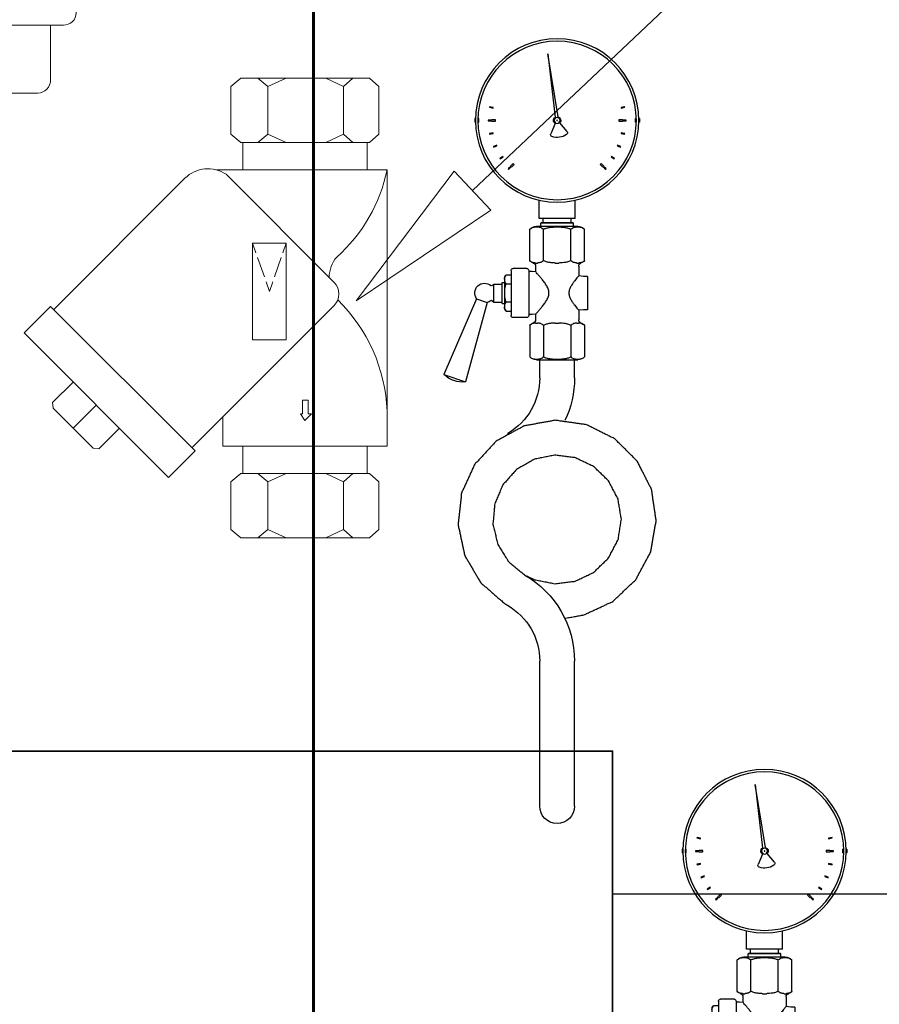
# Model space of a CAD drawing. Header units: centimetres. Extents: x -122 to 72759, y 3298 to 43172.
# Tile 214 of 243: x 31850 to 31884, y 17227 to 17266. Entities that reach past the tile are written whole.
import ezdxf
from ezdxf import colors
from ezdxf.entities.mleader import LeaderData, LeaderLine
from ezdxf.enums import TextEntityAlignment as Align
from ezdxf.lldxf.tags import DXFTag
from ezdxf.math import Vec2, Vec3

# ---------------------------------------------------------------- set-up
doc = ezdxf.new("R2010")
doc.units = ezdxf.units.CM
doc.header["$MEASUREMENT"] = 0
doc.layers.get('0').update_dxf_attribs({"lineweight": 5})
for name, color, linetype, lineweight in [('ARMATURA', 7, 'Continuous', 25), ('CP_DETAL', 33, 'Continuous', 9), ('IS_ARMATURA', 7, 'Continuous', 9), ('IS_ct-p', 30, 'CIEPťO_TECH_POWROT1', 60), ('IS_Text_Odbiornikow_Therm', 7, 'Continuous', 5), ('IS_Zasilanie', 1, 'SOLID', 35)]:
    doc.layers.add(name, color=color, linetype=linetype, lineweight=lineweight)
doc.layers.add('IS_Armatura_Therm', color=7, linetype='SOLID', lineweight=5, true_color=0x000000)
doc.styles.add('CP_ATTR', font='ROMANS.SHX')
doc.styles.add('IS_KS_wewn_opis', font='ARIALN.TTF', dxfattribs={"width": 0.8, "height": 18})
doc.styles.get("Standard").update_dxf_attribs({"font": 'ARIAL.TTF'})
doc.linetypes.add('CIEPťO_TECH_POWROT1', pattern='A,30,-0.0001,["//",Standard,S=8,R=0,X=0,Y=-4],-0.0001,30,-30', length=90.0002)
tags = doc.linetypes.add('SOLID', pattern=[10, 10, 0]).pattern_tags.tags
tags[6:7] = [DXFTag(74, 4), DXFTag(75, 0), DXFTag(340, '0'), DXFTag(46, 0.0), DXFTag(50, 0.0), DXFTag(44, 0.0), DXFTag(45, 0.0)]
tags[4:5] = [DXFTag(74, 4), DXFTag(75, 0), DXFTag(340, '0'), DXFTag(46, 0.0), DXFTag(50, 0.0), DXFTag(44, 0.0), DXFTag(45, 0.0)]

# ---------------------------------------------------------------- blocks, each defined once
blk = doc.blocks.new('G$CCBDD8012')
at = {"layer": 'ARMATURA', "extrusion": (1.22463e-16, 1, 2.22045e-16)}
for p, q in [((-0.055, 33.72), (0.456, 36.816)), ((0.456, 36.816), (0.093, 33.699)), ((-3.313, 34.193), (-3.308, 34.223)), ((-3.308, 34.223), (-3.132, 34.188)), ((3.126, 34.188), (3.301, 34.223)), ((3.301, 34.223), (3.307, 34.193)), ((-3.138, 34.158), (-3.313, 34.193)), ((-3.132, 34.188), (-3.138, 34.158)), ((3.132, 34.158), (3.126, 34.188)), ((3.307, 34.193), (3.132, 34.158)), ((-4.031, 33.638), (-4.031, 33.463)), ((-4.031, 33.638), (-4.002, 33.638)), ((-4.031, 33.463), (-4.002, 33.463)), ((-3.882, 33.638), (-3.844, 33.638)), ((-3.844, 33.463), (-3.882, 33.463)), ((-3.844, 33.463), (-3.844, 33.638)), ((-3.375, 33.565), (-3.197, 33.565)), ((-3.375, 33.535), (-3.375, 33.565)), ((-3.197, 33.535), (-3.375, 33.535)), ((-3.197, 33.58), (-3.018, 33.58)), ((-3.197, 33.565), (-3.197, 33.58)), ((-3.197, 33.52), (-3.197, 33.535)), ((-3.018, 33.52), (-3.197, 33.52)), ((-3.018, 33.58), (-3.018, 33.52)), ((-0.488, 33.004), (-0.138, 33.435)), ((0.094, 33.402), (0.313, 32.891)), ((3.012, 33.58), (3.19, 33.58)), ((3.012, 33.52), (3.012, 33.58)), ((3.19, 33.52), (3.012, 33.52)), ((3.19, 33.58), (3.19, 33.565)), ((3.19, 33.565), (3.369, 33.565)), ((3.19, 33.535), (3.19, 33.52)), ((3.369, 33.535), (3.19, 33.535)), ((3.369, 33.565), (3.369, 33.535)), ((3.837, 33.463), (3.837, 33.638)), ((3.837, 33.638), (3.876, 33.638)), ((3.876, 33.463), (3.837, 33.463)), ((3.996, 33.638), (4.024, 33.638)), ((3.996, 33.463), (4.024, 33.463)), ((4.024, 33.638), (4.024, 33.463)), ((-3.313, 32.907), (-3.138, 32.942)), ((-3.308, 32.878), (-3.313, 32.907)), ((-3.132, 32.912), (-3.308, 32.878)), ((-3.138, 32.942), (-3.132, 32.912)), ((3.126, 32.912), (3.132, 32.942)), ((3.301, 32.878), (3.126, 32.912)), ((3.132, 32.942), (3.307, 32.907)), ((3.307, 32.907), (3.301, 32.878)), ((-3.124, 32.274), (-2.959, 32.342)), ((-2.948, 32.314), (-3.113, 32.246)), ((-2.959, 32.342), (-2.948, 32.314)), ((2.941, 32.314), (2.953, 32.342)), ((3.106, 32.246), (2.941, 32.314)), ((2.953, 32.342), (3.118, 32.274)), ((-3.113, 32.246), (-3.124, 32.274)), ((3.118, 32.274), (3.106, 32.246)), ((-2.815, 31.689), (-2.667, 31.788)), ((-2.799, 31.664), (-2.815, 31.689)), ((-2.65, 31.764), (-2.799, 31.664)), ((-2.667, 31.788), (-2.65, 31.764)), ((-2.283, 31.313), (-2.156, 31.44)), ((-2.114, 31.397), (-2.24, 31.271)), ((-2.156, 31.44), (-2.114, 31.397)), ((2.107, 31.397), (2.15, 31.44)), ((2.234, 31.271), (2.107, 31.397)), ((2.15, 31.44), (2.276, 31.313)), ((2.644, 31.764), (2.66, 31.788)), ((2.792, 31.664), (2.644, 31.764)), ((2.66, 31.788), (2.809, 31.689)), ((2.809, 31.689), (2.792, 31.664)), ((-2.398, 31.176), (-2.272, 31.303)), ((-2.377, 31.155), (-2.398, 31.176)), ((-2.251, 31.281), (-2.377, 31.155)), ((-2.272, 31.303), (-2.283, 31.313)), ((-2.24, 31.271), (-2.251, 31.281)), ((2.244, 31.281), (2.234, 31.271)), ((2.371, 31.155), (2.244, 31.281)), ((2.276, 31.313), (2.265, 31.303)), ((2.265, 31.303), (2.392, 31.176)), ((2.392, 31.176), (2.371, 31.155)), ((-0.883, 28.75), (-0.883, 29.648)), ((-0.877, 29.647), (-0.883, 29.647)), ((0.877, 29.647), (0.871, 29.647)), ((0.877, 28.75), (0.877, 29.648)), ((-0.883, 28.75), (0.877, 28.75)), ((-0.763, 28.559), (-0.803, 28.519)), ((-0.803, 28.519), (0.797, 28.519)), ((-0.803, 28.369), (-0.803, 28.519)), ((0.757, 28.559), (-0.763, 28.559)), ((-0.69, 28.559), (-0.69, 28.75)), ((0.683, 28.559), (0.683, 28.75)), ((0.757, 28.559), (0.797, 28.519)), ((0.797, 28.369), (0.797, 28.519)), ((-1.347, 26.689), (-1.347, 28.225)), ((1.005, 28.369), (-1.011, 28.369)), ((-0.675, 26.689), (-0.675, 28.225)), ((0.669, 26.689), (0.669, 28.225)), ((1.341, 26.689), (1.341, 28.225)), ((-0.966, 26.573), (-1.057, 26.573)), ((0.088, 26.573), (-0.094, 26.573)), ((1.05, 26.573), (0.959, 26.573)), ((-1.059, 26.414), (-1.059, 25.944)), ((1.053, 26.414), (1.053, 26.145)), ((1.053, 26.145), (1.222, 26.161)), ((1.222, 26.161), (1.389, 26.161)), ((1.389, 26.209), (1.389, 24.001)), ((1.485, 26.305), (2.157, 26.305)), ((2.253, 26.209), (2.253, 24.001)), ((-1.491, 25.921), (-1.491, 24.289)), ((-1.491, 25.921), (-1.299, 25.921)), ((-1.299, 25.921), (-1.059, 25.944)), ((2.253, 25.985), (2.493, 25.985)), ((2.253, 25.545), (2.493, 25.545)), ((2.573, 25.785), (2.573, 24.425)), ((2.693, 25.625), (2.573, 25.625)), ((2.693, 24.585), (2.693, 25.625)), ((3.093, 25.545), (2.693, 25.545)), ((3.093, 24.665), (3.093, 25.545)), ((3.186, 25.468), (3.093, 25.545)), ((2.253, 24.665), (2.493, 24.665)), ((2.693, 24.585), (2.573, 24.585)), ((3.093, 24.665), (2.693, 24.665)), ((3.186, 24.742), (3.093, 24.665)), ((3.937, 24.819), (3.429, 24.641)), ((3.429, 24.641), (4.485, 20.755)), ((3.937, 24.819), (5.539, 21.124)), ((-1.491, 24.289), (-1.299, 24.289)), ((-1.299, 24.289), (-1.059, 24.266)), ((-1.059, 24.266), (-1.059, 23.796)), ((2.493, 24.225), (2.253, 24.225)), ((-0.966, 23.637), (-1.057, 23.637)), ((0.088, 23.637), (-0.094, 23.637)), ((1.05, 23.637), (0.959, 23.637)), ((1.053, 24.065), (1.053, 23.796)), ((1.053, 24.065), (1.222, 24.049)), ((1.222, 24.049), (1.389, 24.049)), ((1.485, 23.905), (2.157, 23.905)), ((-1.347, 23.521), (-1.347, 21.985)), ((-0.675, 23.521), (-0.675, 21.985)), ((0.669, 23.521), (0.669, 21.985)), ((1.341, 23.521), (1.341, 21.985)), ((1.005, 21.841), (-1.011, 21.841)), ((-0.855, 20.955), (-0.855, 21.84)), ((0.849, 20.955), (0.849, 21.84)), ((5.539, 21.124), (4.485, 20.755)), ((2.43, 18.226), (2.408, 18.238)), ((-0.852, 0), (-0.852, 7.097)), ((0.852, 0), (0.852, 7.097))]:
    blk.add_line(p, q, dxfattribs=at)
at = {"layer": 'ARMATURA'}
for radius in [4, 3.88, 0.145, 0.0121]:
    blk.add_circle((-0.003, 33.55), radius, dxfattribs=at)
for centre, radius, start, end in [((-0.003, 33.55), 0.178, 106.9664, 220.6581), ((-0.003, 33.55), 0.178, 303.3419, 57.0336), ((-0.411, 32.941), 0.1, 140.8475, 236.2175), ((-0.003, 33.55), 0.833, 236.2175, 287.7825), ((0.221, 32.852), 0.1, 287.7825, 23.1525), ((-1.011, 27.905), 0.464, 90, 136.3972), ((1.005, 27.905), 0.464, 43.6028, 90), ((-1.011, 27.009), 0.464, 223.6028, 249.8935), ((-1.229, 26.414), 0.17, 0, 69.8935), ((1.223, 26.414), 0.17, 110.1065, 180), ((1.005, 27.009), 0.464, 290.1065, 316.3972), ((1.485, 26.209), 0.096, 90, 180), ((2.157, 26.209), 0.096, 0, 90), ((2.283, 25.785), 0.29, 0, 43.6028), ((3.552, 25.105), 0.48, 323.4211, 130.8662), ((3.211, 25.498), 0.04, 230.1944, 310.8662), ((3.211, 24.712), 0.04, 49.1338, 129.8056), ((3.552, 25.105), 0.48, 229.1338, 255.2153), ((2.283, 24.425), 0.29, 316.3972, 0), ((-1.011, 23.201), 0.464, 110.1065, 136.3972), ((-1.229, 23.796), 0.17, 290.1065, 0), ((1.223, 23.796), 0.17, 180, 249.8935), ((1.005, 23.201), 0.464, 43.6028, 69.8935), ((1.485, 24.001), 0.096, 180, 270), ((2.157, 24.001), 0.096, 270, 0), ((-1.011, 22.305), 0.464, 223.6028, 270), ((1.005, 22.305), 0.464, 270, 316.3972), ((3.997, 20.955), 4.852, 180, 205.5504), ((3.997, 20.955), 3.148, 180, 239.6707), ((4.617, 22.115), 1.367, 264.4469, 288.6364), ((4.586, 22.104), 1.367, 290, 314.1895), ((4, 7.097), 4.852, 120, 180), ((4, 7.097), 3.148, 120, 180), ((0, 0), 0.852, 180, 0)]:
    blk.add_arc(centre, radius, start, end, dxfattribs=at)
for points, degree, knots in [([(-0.675, 28.225), (-0.68, 28.23), (-0.686, 28.236), (-0.714, 28.262), (-0.739, 28.279), (-0.792, 28.306), (-0.82, 28.316), (-0.875, 28.33), (-0.903, 28.335), (-0.958, 28.341), (-0.985, 28.342), (-1.037, 28.342), (-1.064, 28.341), (-1.119, 28.335), (-1.147, 28.33), (-1.203, 28.316), (-1.23, 28.306), (-1.283, 28.279), (-1.308, 28.262), (-1.337, 28.236), (-1.342, 28.23), (-1.347, 28.225)], 3, [17.892436, 17.892436, 17.892436, 17.892436, 18.311067, 18.311067, 20.246179, 20.246179, 22.181291, 22.181291, 24.116403, 24.116403, 26.051515, 26.051515, 27.986627, 27.986627, 29.921739, 29.921739, 31.85685, 31.85685, 33.791962, 33.791962, 34.210593, 34.210593, 34.210593, 34.210593]), ([(0.669, 28.225), (0.658, 28.23), (0.648, 28.236), (0.591, 28.262), (0.54, 28.279), (0.435, 28.306), (0.38, 28.316), (0.269, 28.33), (0.213, 28.335), (0.102, 28.341), (0.048, 28.342), (-0.055, 28.342), (-0.109, 28.341), (-0.219, 28.335), (-0.275, 28.33), (-0.386, 28.316), (-0.441, 28.306), (-0.547, 28.279), (-0.597, 28.262), (-0.654, 28.236), (-0.665, 28.23), (-0.675, 28.225)], 3, [17.892436, 17.892436, 17.892436, 17.892436, 18.311067, 18.311067, 20.246179, 20.246179, 22.181291, 22.181291, 24.116403, 24.116403, 26.051515, 26.051515, 27.986627, 27.986627, 29.921739, 29.921739, 31.85685, 31.85685, 33.791962, 33.791962, 34.210593, 34.210593, 34.210593, 34.210593]), ([(1.341, 28.225), (1.336, 28.23), (1.33, 28.236), (1.302, 28.262), (1.277, 28.279), (1.224, 28.306), (1.196, 28.316), (1.141, 28.33), (1.113, 28.335), (1.058, 28.341), (1.031, 28.342), (0.979, 28.342), (0.952, 28.341), (0.897, 28.335), (0.869, 28.33), (0.813, 28.316), (0.786, 28.306), (0.733, 28.279), (0.708, 28.262), (0.679, 28.236), (0.674, 28.23), (0.669, 28.225)], 3, [17.892436, 17.892436, 17.892436, 17.892436, 18.311067, 18.311067, 20.246179, 20.246179, 22.181291, 22.181291, 24.116403, 24.116403, 26.051515, 26.051515, 27.986627, 27.986627, 29.921739, 29.921739, 31.85685, 31.85685, 33.791962, 33.791962, 34.210593, 34.210593, 34.210593, 34.210593]), ([(-1.347, 26.689), (-1.342, 26.684), (-1.337, 26.678), (-1.308, 26.652), (-1.283, 26.635), (-1.23, 26.608), (-1.203, 26.598), (-1.147, 26.584), (-1.119, 26.579), (-1.08, 26.575), (-1.068, 26.574), (-1.057, 26.573)], 3, [-8.159079, -8.159079, -8.159079, -8.159079, -7.740448, -7.740448, -5.805336, -5.805336, -3.870224, -3.870224, -1.935112, -1.935112, -1.11261, -1.11261, -1.11261, -1.11261]), ([(-0.966, 26.573), (-0.954, 26.574), (-0.943, 26.575), (-0.903, 26.579), (-0.875, 26.584), (-0.82, 26.598), (-0.792, 26.608), (-0.739, 26.635), (-0.714, 26.652), (-0.686, 26.678), (-0.68, 26.684), (-0.675, 26.689)], 3, [1.11261, 1.11261, 1.11261, 1.11261, 1.935112, 1.935112, 3.870224, 3.870224, 5.805336, 5.805336, 7.740448, 7.740448, 8.159079, 8.159079, 8.159079, 8.159079]), ([(-0.675, 26.689), (-0.665, 26.684), (-0.654, 26.678), (-0.597, 26.652), (-0.547, 26.635), (-0.441, 26.608), (-0.386, 26.598), (-0.275, 26.584), (-0.219, 26.579), (-0.141, 26.575), (-0.117, 26.574), (-0.094, 26.573)], 3, [-8.159079, -8.159079, -8.159079, -8.159079, -7.740448, -7.740448, -5.805336, -5.805336, -3.870224, -3.870224, -1.935112, -1.935112, -1.11261, -1.11261, -1.11261, -1.11261]), ([(0.088, 26.573), (0.111, 26.574), (0.134, 26.575), (0.213, 26.579), (0.269, 26.584), (0.38, 26.598), (0.435, 26.608), (0.54, 26.635), (0.591, 26.652), (0.648, 26.678), (0.658, 26.684), (0.669, 26.689)], 3, [1.11261, 1.11261, 1.11261, 1.11261, 1.935112, 1.935112, 3.870224, 3.870224, 5.805336, 5.805336, 7.740448, 7.740448, 8.159079, 8.159079, 8.159079, 8.159079]), ([(0.669, 26.689), (0.674, 26.684), (0.679, 26.678), (0.708, 26.652), (0.733, 26.635), (0.786, 26.608), (0.813, 26.598), (0.869, 26.584), (0.897, 26.579), (0.936, 26.575), (0.948, 26.574), (0.959, 26.573)], 3, [-8.159079, -8.159079, -8.159079, -8.159079, -7.740448, -7.740448, -5.805336, -5.805336, -3.870224, -3.870224, -1.935112, -1.935112, -1.11261, -1.11261, -1.11261, -1.11261]), ([(1.05, 26.573), (1.062, 26.574), (1.073, 26.575), (1.113, 26.579), (1.141, 26.584), (1.196, 26.598), (1.224, 26.608), (1.277, 26.635), (1.302, 26.652), (1.33, 26.678), (1.336, 26.684), (1.341, 26.689)], 3, [1.11261, 1.11261, 1.11261, 1.11261, 1.935112, 1.935112, 3.870224, 3.870224, 5.805336, 5.805336, 7.740448, 7.740448, 8.159079, 8.159079, 8.159079, 8.159079]), ([(0.396, 25.105), (0.396, 25.141), (0.4, 25.175), (0.414, 25.243), (0.424, 25.276), (0.449, 25.34), (0.463, 25.372), (0.496, 25.434), (0.513, 25.464), (0.568, 25.554), (0.609, 25.611), (0.689, 25.718), (0.729, 25.769), (0.804, 25.86), (0.842, 25.904), (0.911, 25.985), (0.943, 26.021), (0.996, 26.081), (1.017, 26.105), (1.045, 26.137), (1.053, 26.145), (1.053, 26.145)], 3, [0, 0, 0, 0, 1.333228, 1.333228, 2.666455, 2.666455, 3.999683, 3.999683, 5.33291, 5.33291, 7.999365, 7.999365, 10.66582, 10.66582, 13.343195, 13.343195, 16.020571, 16.020571, 18.697946, 18.697946, 21.375321, 21.375321, 21.375321, 21.375321]), ([(-1.059, 25.944), (-1.059, 25.944), (-1.055, 25.938), (-1.036, 25.916), (-1.022, 25.9), (-0.986, 25.857), (-0.964, 25.831), (-0.916, 25.772), (-0.89, 25.74), (-0.835, 25.669), (-0.805, 25.628), (-0.743, 25.539), (-0.712, 25.49), (-0.655, 25.389), (-0.629, 25.336), (-0.592, 25.224), (-0.58, 25.166), (-0.58, 25.105)], 3, [53.047431, 53.047431, 53.047431, 53.047431, 55.179394, 55.179394, 57.311357, 57.311357, 59.443319, 59.443319, 61.575282, 61.575282, 63.863939, 63.863939, 66.152595, 66.152595, 68.441252, 68.441252, 70.729908, 70.729908, 70.729908, 70.729908]), ([(2.493, 25.545), (2.495, 25.547), (2.496, 25.549), (2.526, 25.582), (2.541, 25.618), (2.554, 25.674), (2.557, 25.693), (2.56, 25.73), (2.561, 25.748), (2.561, 25.782), (2.56, 25.8), (2.557, 25.837), (2.554, 25.856), (2.541, 25.912), (2.526, 25.948), (2.496, 25.981), (2.495, 25.983), (2.493, 25.985)], 3, [11.876112, 11.876112, 11.876112, 11.876112, 12.025974, 12.025974, 14.609373, 14.609373, 15.901072, 15.901072, 17.192772, 17.192772, 18.484471, 18.484471, 19.776171, 19.776171, 22.35957, 22.35957, 22.509431, 22.509431, 22.509431, 22.509431]), ([(2.493, 24.665), (2.495, 24.669), (2.496, 24.672), (2.526, 24.739), (2.541, 24.812), (2.554, 24.923), (2.557, 24.961), (2.56, 25.034), (2.561, 25.071), (2.561, 25.139), (2.56, 25.176), (2.557, 25.249), (2.554, 25.287), (2.541, 25.398), (2.526, 25.471), (2.496, 25.538), (2.495, 25.541), (2.493, 25.545)], 3, [11.876112, 11.876112, 11.876112, 11.876112, 12.025974, 12.025974, 14.609373, 14.609373, 15.901072, 15.901072, 17.192772, 17.192772, 18.484471, 18.484471, 19.776171, 19.776171, 22.35957, 22.35957, 22.509431, 22.509431, 22.509431, 22.509431]), ([(-0.58, 25.105), (-0.58, 25.044), (-0.592, 24.986), (-0.629, 24.874), (-0.655, 24.821), (-0.712, 24.72), (-0.743, 24.672), (-0.805, 24.582), (-0.835, 24.541), (-0.89, 24.47), (-0.916, 24.438), (-0.964, 24.379), (-0.986, 24.353), (-1.022, 24.31), (-1.036, 24.294), (-1.055, 24.272), (-1.059, 24.266), (-1.059, 24.266)], 3, [0, 0, 0, 0, 2.288657, 2.288657, 4.577313, 4.577313, 6.86597, 6.86597, 9.154626, 9.154626, 11.286589, 11.286589, 13.418552, 13.418552, 15.550514, 15.550514, 17.682477, 17.682477, 17.682477, 17.682477]), ([(1.053, 24.065), (1.053, 24.065), (1.045, 24.073), (1.017, 24.105), (0.996, 24.129), (0.943, 24.189), (0.911, 24.225), (0.842, 24.306), (0.804, 24.35), (0.729, 24.442), (0.689, 24.492), (0.609, 24.599), (0.568, 24.656), (0.513, 24.746), (0.496, 24.776), (0.463, 24.838), (0.449, 24.87), (0.424, 24.934), (0.414, 24.967), (0.4, 25.035), (0.396, 25.069), (0.396, 25.105)], 3, [64.125963, 64.125963, 64.125963, 64.125963, 66.803338, 66.803338, 69.480714, 69.480714, 72.158089, 72.158089, 74.835464, 74.835464, 77.501919, 77.501919, 80.168374, 80.168374, 81.501602, 81.501602, 82.834829, 82.834829, 84.168057, 84.168057, 85.501284, 85.501284, 85.501284, 85.501284]), ([(2.493, 24.225), (2.495, 24.227), (2.496, 24.229), (2.526, 24.262), (2.541, 24.298), (2.554, 24.354), (2.557, 24.373), (2.56, 24.41), (2.561, 24.428), (2.561, 24.462), (2.56, 24.48), (2.557, 24.517), (2.554, 24.536), (2.541, 24.592), (2.526, 24.628), (2.496, 24.661), (2.495, 24.663), (2.493, 24.665)], 3, [11.876112, 11.876112, 11.876112, 11.876112, 12.025974, 12.025974, 14.609373, 14.609373, 15.901072, 15.901072, 17.192772, 17.192772, 18.484471, 18.484471, 19.776171, 19.776171, 22.35957, 22.35957, 22.509431, 22.509431, 22.509431, 22.509431]), ([(-1.347, 23.521), (-1.342, 23.526), (-1.337, 23.532), (-1.308, 23.558), (-1.283, 23.575), (-1.23, 23.602), (-1.203, 23.612), (-1.147, 23.626), (-1.119, 23.631), (-1.08, 23.635), (-1.068, 23.636), (-1.057, 23.637)], 3, [-8.159079, -8.159079, -8.159079, -8.159079, -7.740448, -7.740448, -5.805336, -5.805336, -3.870224, -3.870224, -1.935112, -1.935112, -1.11261, -1.11261, -1.11261, -1.11261]), ([(-0.966, 23.637), (-0.954, 23.636), (-0.943, 23.635), (-0.903, 23.631), (-0.875, 23.626), (-0.82, 23.612), (-0.792, 23.602), (-0.739, 23.575), (-0.714, 23.558), (-0.686, 23.532), (-0.68, 23.526), (-0.675, 23.521)], 3, [1.11261, 1.11261, 1.11261, 1.11261, 1.935112, 1.935112, 3.870224, 3.870224, 5.805336, 5.805336, 7.740448, 7.740448, 8.159079, 8.159079, 8.159079, 8.159079]), ([(-0.675, 23.521), (-0.665, 23.526), (-0.654, 23.532), (-0.597, 23.558), (-0.547, 23.575), (-0.441, 23.602), (-0.386, 23.612), (-0.275, 23.626), (-0.219, 23.631), (-0.141, 23.635), (-0.117, 23.636), (-0.094, 23.637)], 3, [-8.159079, -8.159079, -8.159079, -8.159079, -7.740448, -7.740448, -5.805336, -5.805336, -3.870224, -3.870224, -1.935112, -1.935112, -1.11261, -1.11261, -1.11261, -1.11261]), ([(0.088, 23.637), (0.111, 23.636), (0.134, 23.635), (0.213, 23.631), (0.269, 23.626), (0.38, 23.612), (0.435, 23.602), (0.54, 23.575), (0.591, 23.558), (0.648, 23.532), (0.658, 23.526), (0.669, 23.521)], 3, [1.11261, 1.11261, 1.11261, 1.11261, 1.935112, 1.935112, 3.870224, 3.870224, 5.805336, 5.805336, 7.740448, 7.740448, 8.159079, 8.159079, 8.159079, 8.159079]), ([(0.669, 23.521), (0.674, 23.526), (0.679, 23.532), (0.708, 23.558), (0.733, 23.575), (0.786, 23.602), (0.813, 23.612), (0.869, 23.626), (0.897, 23.631), (0.936, 23.635), (0.948, 23.636), (0.959, 23.637)], 3, [-8.159079, -8.159079, -8.159079, -8.159079, -7.740448, -7.740448, -5.805336, -5.805336, -3.870224, -3.870224, -1.935112, -1.935112, -1.11261, -1.11261, -1.11261, -1.11261]), ([(1.05, 23.637), (1.062, 23.636), (1.073, 23.635), (1.113, 23.631), (1.141, 23.626), (1.196, 23.612), (1.224, 23.602), (1.277, 23.575), (1.302, 23.558), (1.33, 23.532), (1.336, 23.526), (1.341, 23.521)], 3, [1.11261, 1.11261, 1.11261, 1.11261, 1.935112, 1.935112, 3.870224, 3.870224, 5.805336, 5.805336, 7.740448, 7.740448, 8.159079, 8.159079, 8.159079, 8.159079]), ([(-0.675, 21.985), (-0.68, 21.98), (-0.686, 21.974), (-0.714, 21.948), (-0.739, 21.931), (-0.792, 21.904), (-0.82, 21.894), (-0.875, 21.88), (-0.903, 21.875), (-0.958, 21.869), (-0.985, 21.868), (-1.037, 21.868), (-1.064, 21.869), (-1.119, 21.875), (-1.147, 21.88), (-1.203, 21.894), (-1.23, 21.904), (-1.283, 21.931), (-1.308, 21.948), (-1.337, 21.974), (-1.342, 21.98), (-1.347, 21.985)], 3, [17.892436, 17.892436, 17.892436, 17.892436, 18.311067, 18.311067, 20.246179, 20.246179, 22.181291, 22.181291, 24.116403, 24.116403, 26.051515, 26.051515, 27.986627, 27.986627, 29.921739, 29.921739, 31.85685, 31.85685, 33.791962, 33.791962, 34.210593, 34.210593, 34.210593, 34.210593]), ([(0.669, 21.985), (0.658, 21.98), (0.648, 21.974), (0.591, 21.948), (0.54, 21.931), (0.435, 21.904), (0.38, 21.894), (0.269, 21.88), (0.213, 21.875), (0.102, 21.869), (0.048, 21.868), (-0.055, 21.868), (-0.109, 21.869), (-0.219, 21.875), (-0.275, 21.88), (-0.386, 21.894), (-0.441, 21.904), (-0.547, 21.931), (-0.597, 21.948), (-0.654, 21.974), (-0.665, 21.98), (-0.675, 21.985)], 3, [17.892436, 17.892436, 17.892436, 17.892436, 18.311067, 18.311067, 20.246179, 20.246179, 22.181291, 22.181291, 24.116403, 24.116403, 26.051515, 26.051515, 27.986627, 27.986627, 29.921739, 29.921739, 31.85685, 31.85685, 33.791962, 33.791962, 34.210593, 34.210593, 34.210593, 34.210593]), ([(1.341, 21.985), (1.336, 21.98), (1.33, 21.974), (1.302, 21.948), (1.277, 21.931), (1.224, 21.904), (1.196, 21.894), (1.141, 21.88), (1.113, 21.875), (1.058, 21.869), (1.031, 21.868), (0.979, 21.868), (0.952, 21.869), (0.897, 21.875), (0.869, 21.88), (0.813, 21.894), (0.786, 21.904), (0.733, 21.931), (0.708, 21.948), (0.679, 21.974), (0.674, 21.98), (0.669, 21.985)], 3, [17.892436, 17.892436, 17.892436, 17.892436, 18.311067, 18.311067, 20.246179, 20.246179, 22.181291, 22.181291, 24.116403, 24.116403, 26.051515, 26.051515, 27.986627, 27.986627, 29.921739, 29.921739, 31.85685, 31.85685, 33.791962, 33.791962, 34.210593, 34.210593, 34.210593, 34.210593]), ([(-0.378, 9.188), (-1.315, 9.355), (-2.72, 10.008), (-3.848, 11.07), (-4.583, 12.434), (-4.852, 13.96), (-4.625, 15.492), (-3.927, 16.875), (-2.829, 17.968), (-1.442, 18.659), (0.092, 18.877), (1.617, 18.6), (2.976, 17.858), (4.032, 16.724), (4.677, 15.316), (4.846, 13.776), (4.52, 12.261), (3.733, 10.926), (2.566, 9.908), (2.426, 9.824)], 1, [16.311933, 16.311933, 17.500334, 19.441114, 21.381894, 23.322674, 25.263454, 27.204235, 29.145015, 31.085795, 33.026575, 34.967355, 36.908135, 38.848916, 40.789696, 42.730476, 44.671256, 46.612036, 48.552816, 50.493596, 50.697783, 50.697783]), ([(1.574, 11.299), (2.367, 11.95), (2.901, 12.804), (3.139, 13.784), (3.054, 14.789), (2.656, 15.715), (1.986, 16.468), (1.112, 16.971), (0.125, 17.171), (-0.876, 17.049), (-1.787, 16.617), (-2.515, 15.92), (-2.984, 15.028), (-3.148, 14.033), (-2.989, 13.038), (-2.523, 12.143), (-1.799, 11.442), (-0.89, 11.006), (0.11, 10.88), (1.099, 11.076), (1.574, 11.299)], 1, [0, 0, 1.289133, 2.554868, 3.821447, 5.087996, 6.354546, 7.621095, 8.887645, 10.154195, 11.420745, 12.687295, 13.953845, 15.220395, 16.486944, 17.753494, 19.020044, 20.286594, 21.553144, 22.819694, 24.086244, 24.744288, 24.744288])]:
    blk.add_open_spline(points, degree=degree, knots=knots, dxfattribs=at)
blk = doc.blocks.new('G$CB51E6A42')
for p, q in [((-4.405, 12.133), (-0.909, 12.133)), ((-2.93, 12.133), (-2.657, 11.946)), ((-2.657, 8.133), (-2.657, 12.133)), ((-2.385, 12.133), (-2.657, 11.946)), ((-4.557, 11.924), (-4.557, 10.439)), ((-2.657, 10.433), (-2.657, 11.946)), ((-0.757, 11.924), (-0.757, 10.439)), ((-5.253, 10.433), (-0.062, 10.433)), ((-3.08, 10.433), (-2.657, 10.143)), ((-2.234, 10.433), (-2.657, 10.143)), ((-5.407, 10.28), (-5.407, 8.286)), ((-2.657, 8.434), (-2.657, 10.143)), ((0.093, 8.286), (0.093, 10.28)), ((-0.242, 9.133), (-5.072, 9.133)), ((-2.657, -8.867), (-2.657, 9.133)), ((-5.253, 8.133), (-0.062, 8.133)), ((-0.242, 8.133), (-5.072, 8.133)), ((-4.273, 5.636), (-4.004, 8.133)), ((-3.08, 8.145), (-2.657, 8.434)), ((-2.234, 8.145), (-2.657, 8.434)), ((-1.579, 5.636), (-1.31, 8.133)), ((-4.004, -3.567), (-4.004, -7.867)), ((-1.31, -3.567), (-1.31, -7.867)), ((-3.704, -8.016), (-3.799, -3.945)), ((-1.516, -3.945), (-1.611, -8.016)), ((-5.407, -8.02), (-5.407, -10.014)), ((-0.062, -7.867), (-5.253, -7.867)), ((-0.242, -7.867), (-5.072, -7.867)), ((-3.08, -7.878), (-2.657, -8.168)), ((-2.657, -7.867), (-2.657, -11.867)), ((-2.234, -7.878), (-2.657, -8.168)), ((0.093, -10.014), (0.093, -8.02)), ((-3.503, -8.123), (-3.743, -8.146)), ((-2.657, -8.168), (-2.657, -9.877)), ((-1.812, -8.123), (-1.572, -8.146)), ((-0.242, -8.867), (-5.072, -8.867)), ((-3.08, -10.167), (-2.657, -9.877)), ((-2.234, -10.167), (-2.657, -9.877)), ((-0.062, -10.167), (-5.253, -10.167)), ((-4.557, -11.658), (-4.557, -10.173)), ((-2.657, -10.167), (-2.657, -11.68)), ((-0.757, -11.658), (-0.757, -10.173)), ((-0.909, -11.867), (-4.405, -11.867)), ((-2.93, -11.867), (-2.657, -11.68)), ((-2.385, -11.867), (-2.657, -11.68))]:
    blk.add_line(p, q)
at = {"extrusion": (-1, 6.12323e-17, 0)}
for p, q in [((-5.072, 9.133), (-5.072, 8.133)), ((-0.242, 9.133), (-0.242, 8.133)), ((1.593, 7.855), (-6.907, 7.855)), ((-7.407, 7.299), (-7.407, 5.208)), ((2.093, 5.208), (2.093, 7.299)), ((-6.387, -3.467), (-6.387, 5.533)), ((-6.288, 5.633), (0.973, 5.633)), ((1.073, 4.62), (1.073, 5.533)), ((2.593, 5.208), (-7.907, 5.208)), ((-8.407, 4.73), (-8.407, -4.464)), ((1.023, 4.633), (-4.995, 4.633)), ((3.093, -4.464), (3.093, 4.73)), ((-5.094, 4.533), (-5.094, -2.267)), ((1.122, -2.267), (1.122, 4.533)), ((-0.519, 0.482), (-0.519, 0.158)), ((-0.419, 0.158), (-0.419, 0.482)), ((-1.133, 0.29), (-0.972, 0.009)), ((-0.886, 0.059), (-1.047, 0.34)), ((-0.938, 0), (-0.895, 0.025)), ((-0.494, 0.133), (-0.444, 0.133)), ((0.109, 0.34), (-0.052, 0.059)), ((-0.043, 0.025), (0, 0)), ((0.034, 0.009), (0.195, 0.29)), ((-1.57, -0.186), (-1.291, -0.348)), ((-1.241, -0.261), (-1.52, -0.099)), ((-1.257, -0.339), (-1.232, -0.295)), ((0.294, -0.295), (0.319, -0.339)), ((0.582, -0.099), (0.303, -0.261)), ((0.353, -0.348), (0.632, -0.186)), ((-1.389, -0.717), (-1.712, -0.717)), ((-1.364, -0.792), (-1.364, -0.742)), ((0.426, -0.742), (0.426, -0.792)), ((0.773, -0.717), (0.451, -0.717)), ((-1.712, -0.817), (-1.389, -0.817)), ((0.451, -0.817), (0.773, -0.817)), ((-1.291, -1.186), (-1.57, -1.348)), ((-1.52, -1.435), (-1.241, -1.273)), ((-1.232, -1.239), (-1.257, -1.195)), ((-0.895, -1.559), (-0.938, -1.534)), ((0, -1.534), (-0.043, -1.559)), ((0.319, -1.195), (0.294, -1.239)), ((0.303, -1.273), (0.582, -1.435)), ((0.632, -1.348), (0.353, -1.186)), ((-0.972, -1.543), (-1.133, -1.824)), ((-1.047, -1.874), (-0.886, -1.593)), ((-0.519, -1.692), (-0.519, -2.016)), ((-0.444, -1.667), (-0.494, -1.667)), ((-0.419, -2.016), (-0.419, -1.692)), ((-0.052, -1.593), (0.109, -1.874)), ((0.195, -1.824), (0.034, -1.543)), ((-4.995, -2.367), (1.023, -2.367)), ((1.073, -3.467), (1.073, -2.354)), ((-6.288, -3.567), (0.973, -3.567)), ((-3.799, -3.945), (-3.799, -3.814)), ((-3.705, -3.724), (-3.403, -3.724)), ((-3.403, -3.57), (-3.403, -3.771)), ((-1.911, -3.57), (-1.911, -3.771)), ((-1.911, -3.724), (-1.615, -3.724)), ((-1.516, -3.824), (-1.516, -3.945)), ((-7.907, -4.942), (2.593, -4.942)), ((-7.407, -4.942), (-7.407, -7.069)), ((2.093, -7.069), (2.093, -4.942)), ((-6.907, -7.601), (1.593, -7.601)), ((-5.072, -8.867), (-5.072, -7.867)), ((-0.242, -8.867), (-0.242, -7.867)), ((-3.801, -8.31), (-3.801, -8.21)), ((-3.652, -9.758), (-3.652, -8.384)), ((-3.503, -8.115), (-3.503, -8.16)), ((-1.812, -8.115), (-1.812, -8.16)), ((-1.663, -9.758), (-1.663, -8.384)), ((-1.514, -8.31), (-1.514, -8.21)), ((-3.32, -9.098), (-3.32, -9.788)), ((-2.968, -9.808), (-2.968, -9.109)), ((-2.347, -9.109), (-2.347, -9.808)), ((-1.994, -9.788), (-1.994, -9.098))]:
    blk.add_line(p, q, dxfattribs=at)
for centre, major_axis, ratio, start_param, end_param in [((-4.405, 11.924), (0, 0.209), 0.728684, 0, 1.570796), ((-0.909, 11.924), (0, 0.209), 0.728684, -1.570796, 0), ((-5.253, 10.28), (0.155, 0), 0.992157, 1.570796, 3.141593), ((-0.062, 10.28), (0.155, 0), 0.992157, 0, 1.570796), ((-5.253, 8.286), (0.155, 0), 0.992157, 3.141593, 4.712389), ((-0.062, 8.286), (0.155, 0), 0.992157, -1.570796, 0), ((-6.907, 7.299), (0, -0.556), 0.899249, -3.141593, -1.570796), ((1.593, 7.299), (0, -0.556), 0.899249, 1.570796, 3.141593), ((-6.288, 5.533), (0, 0.1), 0.994652, 0, 1.570796), ((0.973, 5.533), (0, 0.1), 0.994652, 4.712389, 6.283185), ((-7.907, 4.73), (-0.5, 0), 0.955771, -1.570796, 0), ((2.593, 4.73), (-0.5, 0), 0.955771, 3.141593, 4.712389), ((-4.995, 4.533), (0, 0.1), 0.994652, 0, 1.570796), ((1.023, 4.533), (0, 0.1), 0.994652, 4.712389, 6.283185), ((-6.396, 3.892), (0, 0.5), 0.994652, 0.220564, 1.350232), ((-2.657, -12.873), (0, 17.681), 0.994652, 0.21372, 0.220564), ((-2.657, -12.873), (0, 17.681), 0.994652, 6.062621, 6.066571), ((1.081, 3.892), (0, 0.5), 0.994652, 4.932953, 6.062621), ((10.279, 0.133), (0, 17.681), 0.994652, 1.350232, 1.791361), ((-15.593, 0.133), (0, 17.681), 0.994652, 4.491825, 4.932953), ((-0.951, 0.022), (0, 0.025), 0.994652, 2.094395, 3.665191), ((-0.908, 0.047), (0, 0.025), 0.994652, 3.665191, 5.235988), ((-0.494, 0.158), (0, 0.025), 0.994652, 1.570796, 3.141593), ((-0.444, 0.158), (0, 0.025), 0.994652, 3.141593, 4.712389), ((-0.031, 0.047), (0, 0.025), 0.994652, 1.047198, 2.617994), ((0.012, 0.022), (0, 0.025), 0.994652, 2.617994, 4.18879), ((-1.278, -0.326), (0, 0.025), 0.994652, 2.617994, 4.18879), ((-1.253, -0.283), (0, 0.025), 0.994652, 4.18879, 5.759587), ((0.315, -0.283), (0, 0.025), 0.994652, 0.523599, 2.094395), ((0.34, -0.326), (0, 0.025), 0.994652, 2.094395, 3.665191), ((-1.389, -0.742), (0, 0.025), 0.994652, 4.712389, 6.283185), ((0.451, -0.742), (0, 0.025), 0.994652, 0, 1.570796), ((-1.389, -0.792), (0, 0.025), 0.994652, 3.141593, 4.712389), ((0.451, -0.792), (0, 0.025), 0.994652, 1.570796, 3.141593), ((-1.278, -1.208), (0, 0.025), 0.994652, 5.235988, 6.806784), ((-1.253, -1.251), (0, 0.025), 0.994652, 3.665191, 5.235988), ((-0.951, -1.555), (0, 0.025), 0.994652, 5.759587, 7.330383), ((0.012, -1.555), (0, 0.025), 0.994652, 5.235988, 6.806784), ((0.315, -1.251), (0, 0.025), 0.994652, 1.047198, 2.617994), ((0.34, -1.208), (0, 0.025), 0.994652, 5.759587, 7.330383), ((-0.908, -1.58), (0, 0.025), 0.994652, 4.18879, 5.759587), ((-0.494, -1.692), (0, 0.025), 0.994652, 0, 1.570796), ((-0.444, -1.692), (0, 0.025), 0.994652, 4.712389, 6.283185), ((-0.031, -1.58), (0, 0.025), 0.994652, 0.523599, 2.094395), ((-4.995, -2.267), (0, 0.1), 0.994652, 1.570796, 3.141593), ((1.023, -2.267), (0, 0.1), 0.994652, 3.141593, 4.712389), ((1.037, -2.308), (0, 0.1), 0.994652, 5.003272, 5.250523), ((-6.288, -3.467), (0, 0.1), 0.994652, 1.570796, 3.141593), ((0.973, -3.467), (0, 0.1), 0.994652, 3.141593, 4.712389), ((-6.396, -3.626), (0, 0.5), 0.994652, 1.791361, 2.921028), ((-3.705, -3.818), (0, 0.0944), 0.994652, 6.279005, 7.809185), ((-2.657, 3.305), (0, 7.116), 0.994652, 3.036005, 3.247181), ((-1.615, -3.824), (0, 0.1), 0.994652, 4.712389, 6.283185), ((1.081, -3.626), (0, 0.5), 0.994652, 3.362157, 4.491825), ((-2.657, 13.139), (0, 17.681), 0.994652, 2.921028, 3.07738), ((-2.657, 13.139), (0, 17.681), 0.994652, 3.205805, 3.362157), ((-7.907, -4.464), (-0.5, 0), 0.955771, 0, 1.570796), ((2.593, -4.464), (-0.5, 0), 0.955771, 1.570796, 3.141593), ((-6.907, -7.069), (0, -0.532), 0.940171, -1.570796, 0), ((1.593, -7.069), (0, -0.532), 0.940171, 0, 1.570796), ((-5.253, -8.02), (-0.155, 0), 0.992157, -1.570796, 0), ((-3.605, -8.014), (0, 0.1), 0.994652, 1.594224, 3.132268), ((-1.71, -8.014), (0, 0.1), 0.994652, 3.150917, 4.688961), ((-0.062, -8.02), (-0.155, 0), 0.992157, 3.141593, 4.712389), ((-3.728, -8.218), (0, 0.0736), 0.994652, 0.197083, 1.461725), ((-3.727, -8.302), (0, 0.075), 0.994652, 1.677362, 2.743039), ((-2.657, 0), (0, 8.444), 0.994652, 3.010407, 3.272778), ((-2.657, 94.295), (0, 102.414), 0.994652, 3.132285, 3.1509), ((-2.657, -0.062), (0, 8.143), 0.994652, 3.037016, 3.246169), ((-1.586, -8.218), (0, 0.0736), 0.994652, 4.82146, 6.086102), ((-1.588, -8.302), (0, 0.075), 0.994652, 3.540146, 4.605823), ((-3.245, -6.526), (0, 2.573), 0.994652, 2.981903, 3.112158), ((-2.657, 9.52), (0, 18.631), 0.994652, 3.124832, 3.158353), ((-2.065, -6.577), (0, 2.522), 0.994652, 3.169784, 3.302697), ((-5.253, -10.014), (-0.155, 0), 0.992157, 0, 1.570796), ((-2.657, -0.707), (0, 9.106), 0.994652, 3.031555, 3.25163), ((-0.062, -10.014), (-0.155, 0), 0.992157, 1.570796, 3.141593), ((-4.405, -11.658), (0, -0.209), 0.728684, -1.570796, 0), ((-0.909, -11.658), (0, -0.209), 0.728684, 0, 1.570796)]:
    blk.add_ellipse(centre, major_axis=major_axis, ratio=ratio, start_param=start_param, end_param=end_param)
blk.add_ellipse((-0.469, -0.767), major_axis=(0, 1.25), ratio=0.994652)
at = {"linetype": 'ByBlock', "style": 'CP_ATTR', "flags": 9}
for tag, rotation, p in [('OTHER', 270, (-2.66, 11.047)), ('WEIGHT', 270, (-2.66, 11.047)), ('VOLTAGE', 270, (-2.66, 11.047)), ('POWER', 270, (-2.66, 11.047)), ('FLOW', 270, (-2.66, 11.047)), ('TEMPERATURE', 270, (-2.66, 11.047)), ('PN', 270, (-2.66, 11.047)), ('DN', 270, (-2.66, 11.047)), ('CHARACTER', 270, (-2.66, 11.047)), ('ORDER-NO', 270, (-2.66, 11.047)), ('PRODUCT-TYPE', 270, (-2.66, 11.047)), ('ARTICLE', 270, (-2.66, 11.047)), ('PRODUCER', 270, (-2.66, 11.047)), ('NUMBER', 270, (-2.66, 11.047)), ('GROUP', 270, (-2.66, 11.047)), ('NAME', 270, (-2.66, 11.047)), ('PRODUCT-TYPE', 90, (-2.665, -8.857)), ('NAME', 90, (-2.665, -8.857)), ('GROUP', 90, (-2.665, -8.857)), ('NUMBER', 90, (-2.665, -8.857)), ('PRODUCER', 90, (-2.665, -8.857)), ('ARTICLE', 90, (-2.665, -8.857)), ('ORDER-NO', 90, (-2.665, -8.857)), ('CHARACTER', 90, (-2.665, -8.857)), ('DN', 90, (-2.665, -8.857)), ('PN', 90, (-2.665, -8.857)), ('TEMPERATURE', 90, (-2.665, -8.857)), ('FLOW', 90, (-2.665, -8.857)), ('POWER', 90, (-2.665, -8.857)), ('VOLTAGE', 90, (-2.665, -8.857)), ('WEIGHT', 90, (-2.665, -8.857)), ('QUANTITY', 90, (-2.665, -8.857)), ('EQUIPMENT', 90, (-2.665, -8.857)), ('PRICE', 90, (-2.665, -8.857)), ('OTHER', 90, (-2.665, -8.857)), ('OTHER', 90, (-2.655, -10.78)), ('WEIGHT', 90, (-2.655, -10.78)), ('VOLTAGE', 90, (-2.655, -10.78)), ('POWER', 90, (-2.655, -10.78)), ('FLOW', 90, (-2.655, -10.78)), ('TEMPERATURE', 90, (-2.655, -10.78)), ('PN', 90, (-2.655, -10.78)), ('DN', 90, (-2.655, -10.78)), ('CHARACTER', 90, (-2.655, -10.78)), ('ORDER-NO', 90, (-2.655, -10.78)), ('PRODUCT-TYPE', 90, (-2.655, -10.78)), ('ARTICLE', 90, (-2.655, -10.78)), ('PRODUCER', 90, (-2.655, -10.78)), ('NUMBER', 90, (-2.655, -10.78)), ('GROUP', 90, (-2.655, -10.78)), ('NAME', 90, (-2.655, -10.78))]:
    blk.add_attdef(tag, text='', height=0.00005, rotation=rotation, dxfattribs=at).set_placement(p, align=Align.MIDDLE_LEFT)
blk = doc.blocks.new('G$C1F5485D8')
for p, q in [((-2.847, 18), (-3.236, 17.675)), ((-2.847, 18), (2.191, 18)), ((-2.174, 18), (-1.786, 17.675)), ((-1.786, 17.675), (-1.07, 18)), ((1.173, 17.675), (0.487, 18)), ((1.546, 18), (1.173, 17.675)), ((2.191, 18), (2.564, 17.675)), ((-3.236, 17.675), (-3.236, 15.806)), ((-1.786, 15.806), (-1.786, 17.675)), ((1.173, 15.806), (1.173, 17.675)), ((2.564, 17.675), (2.564, 15.806)), ((-2.847, 15.481), (-3.236, 15.806)), ((-2.174, 15.481), (-1.786, 15.806)), ((-1.786, 15.806), (-1.07, 15.481)), ((1.173, 15.806), (0.487, 15.481)), ((1.546, 15.481), (1.173, 15.806)), ((2.191, 15.481), (2.564, 15.806)), ((-2.847, 15.481), (2.191, 15.481)), ((-2.76, 14.409), (-2.76, 15.481)), ((2.107, 15.481), (2.107, 14.409)), ((-3.804, 14.409), (2.881, 14.409)), ((2.107, 14.409), (-2.76, 14.409)), ((2.881, 3.591), (2.881, 14.409)), ((-5.033, 14.078), (-10.172, 8.939)), ((-3.423, 14.237), (0.809, 10.004)), ((-2.254, 11.161), (-2.387, 11.539)), ((-2.387, 7.76), (-2.387, 11.539)), ((-2.387, 11.539), (-1.066, 11.539)), ((-1.198, 11.161), (-1.066, 11.539)), ((-1.066, 7.76), (-1.066, 11.539)), ((-1.924, 10.217), (-2.188, 10.972)), ((-1.528, 10.217), (-1.264, 10.972)), ((-1.726, 9.65), (-1.858, 10.028)), ((-1.726, 9.65), (-1.594, 10.028)), ((-11.335, 8.029), (-10.298, 9.065)), ((-10.298, 9.065), (-4.637, 3.404)), ((0.809, 9.103), (-4.763, 3.53)), ((-11.335, 8.029), (-5.674, 2.368)), ((-2.387, 7.76), (-1.066, 7.76)), ((-10.216, 5.297), (-9.408, 6.103)), ((-0.425, 5.398), (-0.425, 4.856)), ((-0.336, 5.398), (-0.425, 5.398)), ((-0.336, 5.398), (-0.208, 5.398)), ((-0.208, 5.398), (-0.208, 4.856)), ((-10.192, 5.078), (-10.216, 5.297)), ((-8.626, 3.511), (-10.192, 5.078)), ((-3.553, 3.591), (-3.553, 4.741)), ((-0.425, 4.856), (-0.514, 4.856)), ((-0.514, 4.856), (-0.336, 4.601)), ((-0.081, 4.856), (-0.336, 4.601)), ((-0.208, 4.856), (-0.081, 4.856)), ((-8.408, 3.487), (-7.601, 4.293)), ((-8.626, 3.511), (-8.408, 3.487)), ((-3.553, 3.591), (2.881, 3.591)), ((2.107, 3.591), (-2.76, 3.591)), ((-2.76, 3.591), (-2.76, 2.519)), ((2.107, 2.519), (2.107, 3.591)), ((-5.674, 2.368), (-4.637, 3.404)), ((-2.847, 2.519), (-3.236, 2.194)), ((-2.847, 2.519), (2.191, 2.519)), ((-2.174, 2.519), (-1.786, 2.194)), ((-1.786, 2.194), (-1.07, 2.519)), ((1.173, 2.194), (0.487, 2.519)), ((1.546, 2.519), (1.173, 2.194)), ((2.191, 2.519), (2.564, 2.194)), ((-3.236, 0.325), (-3.236, 2.194)), ((-1.786, 2.194), (-1.786, 0.325)), ((1.173, 2.194), (1.173, 0.325)), ((2.564, 0.325), (2.564, 2.194)), ((-2.847, 0), (-3.236, 0.325)), ((-2.847, 0), (2.191, 0)), ((-2.174, 0), (-1.786, 0.325)), ((-1.786, 0.325), (-1.07, 0)), ((1.173, 0.325), (0.487, 0)), ((1.546, 0), (1.173, 0.325)), ((2.191, 0), (2.564, 0.325))]:
    blk.add_line(p, q)
for centre, radius, start, end in [((-4.132, 13.177), 1.275, 56.2411, 135), ((-3.2, 15.644), 6.205, 311.4659, 348.5221), ((1.89, 10.18), 1.275, 140.3086, 179.1722), ((0.358, 9.553), 0.637, 315, 45), ((-3.509, 4.733), 6.394, 2.14, 45.7872)]:
    blk.add_arc(centre, radius, start, end)
at = {"layer": 'CP_DETAL'}
blk.add_line((-8.505, 5.198), (-9.409, 4.295), dxfattribs=at)
at = {"linetype": 'ByBlock', "style": 'CP_ATTR', "text_generation_flag": 4, "flags": 9}
for tag in ['NAME', 'GROUP', 'NUMBER', 'PRODUCER', 'ARTICLE', 'PRODUCT-TYPE', 'ORDER-NO', 'CHARACTER', 'DN', 'PN', 'TEMPERATURE', 'FLOW', 'POWER', 'VOLTAGE', 'WEIGHT', 'OTHER']:
    blk.add_attdef(tag, text='', height=0.00005, rotation=90, dxfattribs=at).set_placement((-0.339, -0.091), align=Align.MIDDLE_LEFT)
blk = doc.blocks.new('_ClosedBlank')
at = {"color": 0, "linetype": 'ByBlock', "lineweight": -2}
for p, q in [((-1, 0.1667), (0, 0)), ((-1, 0.1667), (-1, -0.1667)), ((0, 0), (-1, -0.1667))]:
    blk.add_line(p, q, dxfattribs=at)

msp = doc.modelspace()

# ---------------------------------------------------------------- linework, layer by layer
at = {"layer": 'IS_ct-p', "ltscale": 0.5}
msp.add_line((31861.76805, 17389.56521), (31861.76805, 17203.64259), dxfattribs=at)
at = {"layer": 'IS_Zasilanie'}
msp.add_line((31873.48269, 17231.46809), (31969.6568, 17231.55835), dxfattribs=at)
msp.add_lwpolyline([(31753.48269, 17226.16799), (31873.48269, 17226.16799), (31873.48269, 17237.06799), (31753.48269, 17237.06799)], close=True, dxfattribs=at)

# ---------------------------------------------------------------- block references
msp.add_blockref('G$C1F5485D8', (31861.76805, 17245.41392))
at = {"layer": 'IS_ARMATURA', "xscale": -0.8, "yscale": 0.8, "zscale": 0.8}
for p in [(31871.3084, 17234.9176, -25), (31879.43041, 17206.31395, -25)]:
    msp.add_blockref('G$CCBDD8012', p, dxfattribs=at)
at = {"layer": 'IS_Armatura_Therm'}
msp.add_blockref('G$CB51E6A42', (31849.38089, 17270.43058), dxfattribs=at)

# ---------------------------------------------------------------- leaders
at = {"layer": 'IS_Text_Odbiornikow_Therm', "lineweight": 5}
ml = msp.add_multileader_mtext('Standard', dxfattribs=at)
ml.set_content('{\\W1;\\fTimes New Roman|b0|i0|c0|p0;14}', color=256, style='IS_KS_wewn_opis')
ml.set_leader_properties(color=256, linetype='ByLayer', lineweight=-1)
ml.set_arrow_properties(name='CLOSEDBLANK')
ml.build(insert=Vec2(0, 0))
ml.multileader.update_dxf_attribs({"text_left_attachment_type": 6, "text_right_attachment_type": 6, "dogleg_length": 5.01811, "arrow_head_size": 6.27263})
ctx = ml.context
ctx.base_point, ctx.char_height, ctx.arrow_head_size, ctx.landing_gap_size, ctx.plane_origin = Vec3(31893.98561, 17278.8275), 13, 6.27263, 1.25453, Vec3(31732.9829, 17208.1218)
ctx.left_attachment, ctx.right_attachment, ctx.text_align_type = 6, 6, 2
notes = []
notes.append((ctx, [(1, (1, 1, 0), (31888.96751, 17278.8275), (1, 0), 5.01811, [(0, [(31863.44174, 17254.70208)], 0, [])])]))
ctx.mtext.insert, ctx.mtext.alignment, ctx.mtext.flow_direction = Vec3(31911.5206, 17294.4275), 3, 5
for ctx, leaders in notes:
    for number, flags, end, landing, length, lines in leaders:
        leader = LeaderData()
        leader.index, (leader.has_last_leader_line, leader.has_dogleg_vector, leader.attachment_direction) = number, flags
        leader.last_leader_point, leader.dogleg_vector, leader.dogleg_length = Vec3(end), Vec3(landing), length
        for number, points, colour, breaks in lines:
            line = LeaderLine()
            line.index, line.vertices, line.color, line.breaks = number, Vec3.list(points), colors.encode_raw_color(colour), breaks
            leader.lines.append(line)
        ctx.leaders.append(leader)

doc.saveas('drawing.dxf')
